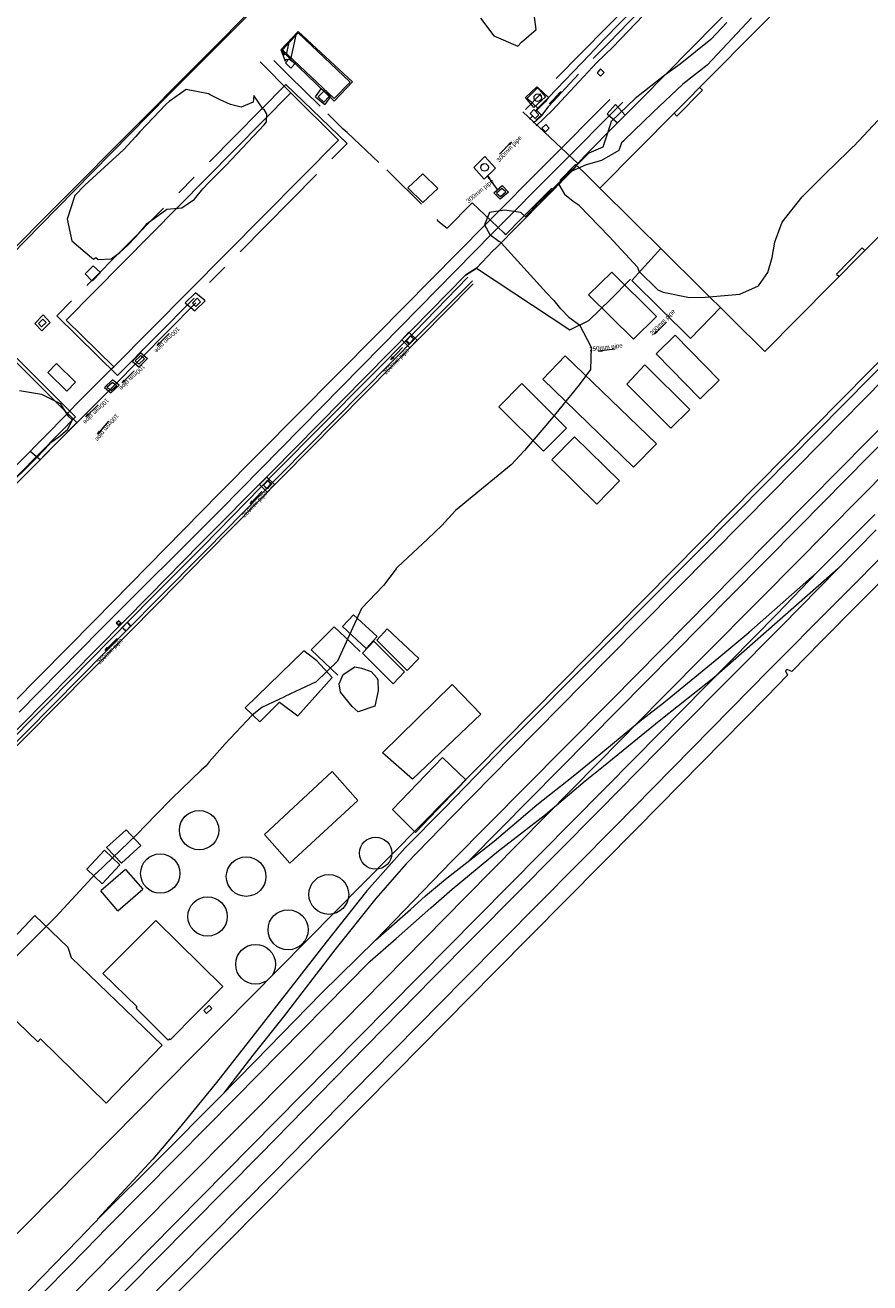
# Model space of a CAD drawing. Header units: millimetres. Extents: x -79464 to -76785, y -3788210 to -3782955.
# Tile 119 of 131: x -78899 to -78821, y -3783735 to -3783619. Entities that reach past the tile are written whole.
import ezdxf
from ezdxf.enums import TextEntityAlignment as Align
from ezdxf.lldxf.tags import DXFTag

# ---------------------------------------------------------------- set-up
doc = ezdxf.new("R2010")
doc.units = ezdxf.units.MM
doc.header["$LTSCALE"] = 8
doc.header["$MEASUREMENT"] = 0
doc.linetypes.add('CENTER', pattern=[2, 1.25, -0.25, 0.25, -0.25])
doc.linetypes.add('DASHED', pattern=[0.75, 0.5, -0.25])
for name, color, linetype in [('BUILDINGS', 7, 'Continuous'), ('CHANNEL', 7, 'Continuous'), ('CONTAINER', 7, 'Continuous'), ('DETAIL', 7, 'Continuous'), ('EDGE OF CONCRETE', 7, 'Continuous'), ('EDGE OF PAVING', 7, 'Continuous'), ('EDGE OF ROOF', 7, 'Continuous'), ('EDGE OF TAR', 7, 'Continuous'), ('FENCE', 7, 'Continuous'), ('GCONTOUR1', 7, 'Continuous'), ('GRID', 7, 'Continuous'), ('MCONTOUR1', 7, 'Continuous'), ('PIER', 7, 'Continuous'), ('SEWER MANHOLE', 7, 'Continuous'), ('SG GIS CADASTRAL', 7, 'Continuous'), ('STEPS', 7, 'Continuous'), ('STORMWATER MANHOLE', 7, 'Continuous'), ('TANKS', 7, 'Continuous'), ('TRACKS', 7, 'Continuous'), ('WALLS', 7, 'Continuous')]:
    doc.layers.add(name, color=color, linetype=linetype)
doc.styles.add('Style-Arial', font='arial.ttf')
tags = doc.linetypes.add('DASHED0', pattern=[1, 0.5, -0.5]).pattern_tags.tags
tags[6:7] = [DXFTag(74, 4), DXFTag(75, 0), DXFTag(340, '0'), DXFTag(46, 0.0), DXFTag(50, 0.0), DXFTag(44, 0.0), DXFTag(45, 0.0)]
tags[4:5] = [DXFTag(74, 4), DXFTag(75, 0), DXFTag(340, '0'), DXFTag(46, 0.0), DXFTag(50, 0.0), DXFTag(44, 0.0), DXFTag(45, 0.0)]

msp = doc.modelspace()

# ---------------------------------------------------------------- linework, layer by layer
at = {"layer": 'BUILDINGS', "color": 6, "lineweight": 15}
for p, q in [((-78846.02, -3783634.13, 7.21), (-78779.7, -3783566.95, 7.79)), ((-78764.52, -3783581.96, 7.8), (-78830.84, -3783649.13, 7.79)), ((-78874.42, -3783625.36, 5.07), (-78895.08, -3783646.26, 4.59)), ((-78870.05, -3783629.69, 4.36), (-78874.42, -3783625.36, 5.07)), ((-78890.71, -3783650.54, 5.27), (-78870.05, -3783629.69, 4.36)), ((-78830.84, -3783649.13, 7.79), (-78846.02, -3783634.13, 7.21)), ((-78840.42, -3783639.66, 3.71), (-78843.08, -3783642.61, 5.06)), ((-78844.92, -3783641.84, 5.22), (-78847.05, -3783643.93, 5.19)), ((-78844.92, -3783641.84, 5.19), (-78840.81, -3783645.91, 5.22)), ((-78843.08, -3783642.61, 5.06), (-78837.7, -3783647.93, 5.61)), ((-78842.94, -3783648, 5.22), (-78847.05, -3783643.93, 5.19)), ((-78837.7, -3783647.93, 5.61), (-78834.92, -3783645.1, 5.29)), ((-78895.08, -3783646.26, 4.59), (-78890.71, -3783650.54, 5.27)), ((-78842.94, -3783648, 5.19), (-78840.81, -3783645.91, 5.22)), ((-78840.85, -3783649.34, 5.39), (-78839.11, -3783647.63, 5.22)), ((-78835.06, -3783651.78, 5.39), (-78839.11, -3783647.63, 5.22)), ((-78899.78, -3783650.03, 4.76), (-78894.96, -3783654.83, 4.48)), ((-78895.97, -3783650.25, 3.67), (-78896.76, -3783651.07, 3.96)), ((-78894.22, -3783651.96, 3.83), (-78895.97, -3783650.25, 3.67)), ((-78849.21, -3783649.53, 5.36), (-78851.27, -3783651.67, 5.1)), ((-78840.82, -3783657.63, 4.65), (-78849.21, -3783649.53, 5.36)), ((-78840.85, -3783649.34, 5.22), (-78836.8, -3783653.49, 5.39)), ((-78896.76, -3783651.07, 3.96), (-78895.03, -3783652.77, 3.9)), ((-78841.88, -3783650.35, 4.04), (-78843.55, -3783652.13, 4.13)), ((-78837.76, -3783654.48, 4.26), (-78841.88, -3783650.35, 4.04)), ((-78895.03, -3783652.77, 3.9), (-78894.22, -3783651.96, 3.83)), ((-78853.19, -3783652.09, 5.09), (-78855.3, -3783654.22, 4.83)), ((-78849.08, -3783656.18, 4.93), (-78853.19, -3783652.09, 5.09)), ((-78851.27, -3783651.67, 5.1), (-78842.94, -3783659.76, 5.18)), ((-78843.55, -3783652.13, 4.13), (-78839.48, -3783656.19, 4.16)), ((-78835.06, -3783651.78, 5.22), (-78836.8, -3783653.49, 5.39)), ((-78894.96, -3783654.83, 4.48), (-78911.98, -3783672.08, 5.47)), ((-78855.3, -3783654.22, 4.83), (-78851.21, -3783658.3, 5.46)), ((-78839.48, -3783656.19, 4.16), (-78837.76, -3783654.48, 4.26)), ((-78851.21, -3783658.3, 5.46), (-78849.08, -3783656.18, 4.93)), ((-78850.43, -3783659.1, 5.46), (-78848.34, -3783656.97, 5.47)), ((-78844.21, -3783661.03, 5.46), (-78848.34, -3783656.97, 5.47)), ((-78842.94, -3783659.76, 5.18), (-78840.82, -3783657.63, 4.65)), ((-78850.43, -3783659.1, 5.47), (-78846.3, -3783663.16, 5.46)), ((-78844.21, -3783661.03, 5.47), (-78846.3, -3783663.16, 5.46)), ((-78891.7, -3783706.33, 8.05), (-78886.84, -3783701.47, 7.99)), ((-78886.84, -3783701.47, 7.99), (-78880.68, -3783707.53, 7.39)), ((-78888.56, -3783709.39, 4.07), (-78891.7, -3783706.33, 8.05)), ((-78880.68, -3783707.53, 7.39), (-78885.53, -3783712.44, 5.41)), ((-78888.66, -3783709.53, 7.19), (-78888.56, -3783709.39, 4.07)), ((-78885.71, -3783712.47, 7.29), (-78888.66, -3783709.53, 7.19)), ((-78885.58, -3783712.34, 7.93), (-78885.71, -3783712.47, 7.29)), ((-78885.53, -3783712.44, 5.41), (-78885.58, -3783712.34, 7.93))]:
    msp.add_line(p, q, dxfattribs=at)
at = {"layer": 'BUILDINGS', "color": 6, "linetype": 'DASHED', "lineweight": 15}
for p, q in [((-78836.58, -3783625.12, 7.47), (-78838.93, -3783627.5, 7.12)), ((-78836.58, -3783625.12, 7.47), (-78836.85, -3783624.85)), ((-78838.93, -3783627.5, 7.12), (-78839.2, -3783627.23)), ((-78824.25, -3783642.02, 5.64), (-78821.89, -3783639.61, 7.04)), ((-78821.89, -3783639.61, 7.04), (-78821.66, -3783639.84)), ((-78824.25, -3783642.02, 5.64), (-78824.03, -3783642.24))]:
    msp.add_line(p, q, dxfattribs=at)
at = {"layer": 'CHANNEL', "color": 4, "lineweight": 15}
for p, q in [((-78842.74, -3783617.47, 2.8), (-78845.59, -3783620.4, 2.82)), ((-78842.04, -3783618.24, 2.79), (-78844.84, -3783621.14, 2.8)), ((-78846.96, -3783621.86, 2.8), (-78845.59, -3783620.4, 2.82)), ((-78844.84, -3783621.14, 2.8), (-78846.29, -3783622.55, 2.83)), ((-78846.96, -3783621.86, 2.8), (-78850.73, -3783625.78, 2.85)), ((-78846.29, -3783622.55, 2.83), (-78850.36, -3783626.96, 2.83)), ((-78850.73, -3783625.78, 2.85), (-78851.05, -3783626.18, 2.83)), ((-78851.05, -3783626.18, 2.83), (-78851.94, -3783627.06, 2.85)), ((-78851.88, -3783628.38, 2.86), (-78850.36, -3783626.96, 2.83)), ((-78852.5, -3783627.78, 2.84), (-78852.2, -3783627.5))]:
    msp.add_line(p, q, dxfattribs=at)
at = {"layer": 'CHANNEL', "color": 4, "linetype": 'DASHED', "lineweight": 15}
for p, q in [((-78845.18, -3783620.76, 2.74), (-78842.42, -3783617.88, 2.75)), ((-78846.64, -3783622.19, 2.76), (-78845.18, -3783620.76, 2.74)), ((-78850.7, -3783626.59, 2.78), (-78846.64, -3783622.19, 2.76)), ((-78851.32, -3783627.42, 2.79), (-78850.7, -3783626.59, 2.78)), ((-78852.14, -3783628.08, 2.84), (-78851.87, -3783627.93, 2.81)), ((-78851.87, -3783627.93, 2.81), (-78851.32, -3783627.42, 2.79))]:
    msp.add_line(p, q, dxfattribs=at)
at = {"layer": 'CONTAINER', "color": 5, "lineweight": 15}
for p, q in [((-78869.68, -3783674.43, 4.45), (-78868.67, -3783673.34, 4.12)), ((-78866.48, -3783675.35, 4.45), (-78868.67, -3783673.34, 4.12)), ((-78870.46, -3783674.45, 4.34), (-78872.56, -3783676.58, 4.31)), ((-78870.46, -3783674.45, 4.34), (-78869.44, -3783675.41, 4.27)), ((-78869.68, -3783674.43, 4.12), (-78867.49, -3783676.45, 4.45)), ((-78866.48, -3783675.35, 4.12), (-78867.49, -3783676.45, 4.45)), ((-78866.51, -3783675.68, 4.09), (-78865.57, -3783674.63, 3.16)), ((-78863.72, -3783678.46, 4.58), (-78866.51, -3783675.68, 4.09)), ((-78865.57, -3783674.63, 3.16), (-78862.67, -3783677.37, 3.19)), ((-78867.85, -3783676.89, 3.19), (-78866.79, -3783675.78, 3.16)), ((-78863.97, -3783678.6, 3.19), (-78866.79, -3783675.78, 3.16)), ((-78867.85, -3783676.89, 3.16), (-78865.02, -3783679.71, 3.19)), ((-78862.67, -3783677.37, 3.19), (-78863.72, -3783678.46, 4.58)), ((-78863.97, -3783678.6, 3.16), (-78865.02, -3783679.71, 3.19)), ((-78891.37, -3783694.75, 4.25), (-78889.58, -3783693.13, 5.46)), ((-78888.22, -3783694.57, 4.25), (-78889.58, -3783693.13, 5.46)), ((-78891.55, -3783694.99, 5.46), (-78893.18, -3783696.73, 4.25)), ((-78891.55, -3783694.99, 4.25), (-78890.14, -3783696.35, 5.46)), ((-78891.37, -3783694.75, 5.46), (-78890, -3783696.19, 4.25)), ((-78888.22, -3783694.57, 5.46), (-78890, -3783696.19, 4.25)), ((-78891.78, -3783698.09, 4.25), (-78890.14, -3783696.35, 5.46)), ((-78891.78, -3783698.09, 5.46), (-78893.18, -3783696.73, 4.25)), ((-78889.64, -3783696.76, 4.25), (-78891.91, -3783698.73, 5.46)), ((-78889.64, -3783696.76, 5.46), (-78888.05, -3783698.59, 4.25)), ((-78890.32, -3783700.56, 4.25), (-78891.91, -3783698.73, 5.46)), ((-78890.32, -3783700.56, 5.46), (-78888.05, -3783698.59, 4.25))]:
    msp.add_line(p, q, dxfattribs=at)
at = {"layer": 'CONTAINER', "color": 5, "linetype": 'DASHED0', "lineweight": 15}
msp.add_line((-78869.44, -3783675.41, 4.27), (-78868.06, -3783676.72, 4.56), dxfattribs=at)
at = {"layer": 'CONTAINER', "color": 5, "linetype": 'DASHED', "lineweight": 15}
msp.add_line((-78872.56, -3783676.58, 4.31), (-78870.11, -3783678.89), dxfattribs=at)
at = {"layer": 'DETAIL', "color": 137, "lineweight": 15}
for p, q in [((-78873.76, -3783619.85, 3.44), (-78875.19, -3783621.41, 3.95)), ((-78868.96, -3783624.36, 3.42), (-78873.76, -3783619.85, 3.44)), ((-78875.19, -3783621.41, 3.95), (-78870.44, -3783625.87, 3.46)), ((-78870.44, -3783625.87, 3.46), (-78868.96, -3783624.36, 3.42))]:
    msp.add_line(p, q, dxfattribs=at)
at = {"layer": 'DETAIL', "color": 7, "lineweight": 15}
for p, q in [((-78874.92, -3783622.59, 2.85), (-78874.58, -3783622.23, 2.84)), ((-78874.58, -3783622.23, 2.84), (-78874.03, -3783622.66, 2.85)), ((-78874.31, -3783622.44, 2.83), (-78874.25, -3783622.49, 2.84)), ((-78874.92, -3783622.59, 2.85), (-78874.42, -3783623.07, 2.84)), ((-78874.42, -3783623.07, 2.84), (-78874.03, -3783622.66, 2.85)), ((-78845.95, -3783623.16, 3.97), (-78846.28, -3783623.5, 3.94)), ((-78845.95, -3783623.82, 3.97), (-78846.28, -3783623.5, 3.94)), ((-78845.95, -3783623.16, 3.94), (-78845.62, -3783623.48, 3.97)), ((-78845.95, -3783623.82, 3.94), (-78845.62, -3783623.48, 3.97)), ((-78871.41, -3783625.2, 2.92), (-78871.91, -3783625.73, 2.91)), ((-78871.39, -3783626.2, 2.92), (-78871.91, -3783625.73, 2.91)), ((-78871.41, -3783625.2, 2.91), (-78870.89, -3783625.68, 2.92)), ((-78871.39, -3783626.2, 2.91), (-78870.89, -3783625.68, 2.92)), ((-78852.44, -3783627.24, 2.83), (-78852.1, -3783626.9, 2.85)), ((-78851.64, -3783627.38, 2.83), (-78852.1, -3783626.9, 2.85)), ((-78852.44, -3783627.24, 2.85), (-78851.98, -3783627.72, 2.83)), ((-78851.64, -3783627.38, 2.85), (-78851.98, -3783627.72, 2.83)), ((-78851.34, -3783628.61, 3.94), (-78851, -3783628.27, 3.97)), ((-78850.68, -3783628.61, 3.94), (-78851, -3783628.27, 3.97)), ((-78851.34, -3783628.61, 3.97), (-78851.02, -3783628.95, 3.94)), ((-78850.68, -3783628.61, 3.97), (-78851.02, -3783628.95, 3.94)), ((-78897.22, -3783646.15, 2.8), (-78897.64, -3783646.57, 2.81)), ((-78897.34, -3783646.88, 2.8), (-78897.64, -3783646.57, 2.81)), ((-78897.34, -3783646.88, 2.81), (-78896.92, -3783646.47, 2.8)), ((-78897.22, -3783646.15, 2.81), (-78896.92, -3783646.47, 2.8)), ((-78890.24, -3783673.91, 2.76), (-78890.49, -3783674.11, 2.76)), ((-78890.25, -3783674.34, 2.76), (-78890.49, -3783674.11, 2.76)), ((-78890.25, -3783674.34, 2.76), (-78890.01, -3783674.14, 2.76)), ((-78890.24, -3783673.91, 2.76), (-78890.01, -3783674.14, 2.76)), ((-78870, -3783679.69, 8.51), (-78869.61, -3783678.83, 8.64)), ((-78869.61, -3783678.83, 8.64), (-78868.56, -3783678.12, 8.51)), ((-78868.56, -3783678.12, 8.51), (-78867.94, -3783678.25, 7.7)), ((-78867.94, -3783678.25, 7.7), (-78867.04, -3783678.57, 8.35)), ((-78867.04, -3783678.57, 8.35), (-78866.52, -3783679.13, 8.49)), ((-78866.52, -3783679.13, 8.49), (-78866.43, -3783679.36, 8.49)), ((-78869.87, -3783680.47, 8.37), (-78870, -3783679.69, 8.51)), ((-78866.43, -3783679.36, 8.49), (-78866.4, -3783680.35, 8.5)), ((-78868.78, -3783681.77, 8.57), (-78869.87, -3783680.47, 8.37)), ((-78866.4, -3783680.35, 8.5), (-78866.7, -3783681.75, 8.51)), ((-78868.25, -3783682.26, 8.45), (-78868.78, -3783681.77, 8.57)), ((-78866.7, -3783681.75, 8.51), (-78868.25, -3783682.26, 8.45)), ((-78876.85, -3783693.56, 3.7), (-78870.63, -3783687.75, 3.97)), ((-78870.63, -3783687.75, 3.97), (-78868.26, -3783690.43, 4.04)), ((-78868.26, -3783690.43, 4.04), (-78874.51, -3783696.18, 3.6)), ((-78874.51, -3783696.18, 3.6), (-78876.85, -3783693.56, 3.7)), ((-78903.62, -3783706.97, 5.14), (-78897.95, -3783700.99, 5.17)), ((-78897.95, -3783700.99, 5.17), (-78894.92, -3783703.92, 4.71)), ((-78894.92, -3783703.92, 4.71), (-78894.62, -3783704.86, 5.19)), ((-78894.62, -3783704.86, 5.19), (-78886.25, -3783712.92, 5.05)), ((-78897.7, -3783712.6, 5.21), (-78903.62, -3783706.97, 5.14)), ((-78882.43, -3783709.74, 4.35), (-78881.94, -3783709.27, 4.2)), ((-78882.17, -3783710, 4.4), (-78882.43, -3783709.74, 4.35)), ((-78881.68, -3783709.55, 4.15), (-78882.17, -3783710, 4.4)), ((-78881.94, -3783709.27, 4.2), (-78881.68, -3783709.55, 4.15)), ((-78897.43, -3783712.33, 5.15), (-78897.7, -3783712.6, 5.21)), ((-78891.41, -3783718.24, 5.03), (-78897.43, -3783712.33, 5.15)), ((-78886.25, -3783712.92, 5.05), (-78891.41, -3783718.24, 5.03))]:
    msp.add_line(p, q, dxfattribs=at)
msp.add_circle((-78851.73, -3783625.8, 2.85), 0.342, dxfattribs=at)
at = {"layer": 'EDGE OF CONCRETE', "color": 252, "lineweight": 15}
for p, q in [((-78830.88, -3783614.43, 3.64), (-78842.22, -3783625.92, 3.65)), ((-78875.35, -3783621.41, 2.9), (-78873.76, -3783619.7, 2.89)), ((-78873.76, -3783619.7, 2.89), (-78868.76, -3783624.35, 2.85)), ((-78870.45, -3783626.13, 2.92), (-78875.35, -3783621.41, 2.9)), ((-78870.45, -3783626.13, 2.91), (-78868.76, -3783624.35, 2.85)), ((-78851.81, -3783624.81, 2.73), (-78852.87, -3783625.79, 2.72)), ((-78851.81, -3783624.81, 2.72), (-78851.03, -3783625.72, 2.73)), ((-78872.16, -3783625.73, 6.73), (-78871.65, -3783624.99, 6.77)), ((-78872.16, -3783625.73, 6.77), (-78871.3, -3783626.44, 6.73)), ((-78870.79, -3783625.7, 6.73), (-78871.65, -3783624.99, 6.77)), ((-78870.79, -3783625.7, 6.77), (-78871.3, -3783626.44, 6.73)), ((-78852.09, -3783626.71, 2.73), (-78852.87, -3783625.79, 2.72)), ((-78852.7, -3783625.84, 2.85), (-78851.71, -3783624.86, 2.83)), ((-78852.7, -3783625.84, 2.83), (-78851.72, -3783626.76, 2.85)), ((-78852.09, -3783626.71, 2.72), (-78851.03, -3783625.72, 2.73)), ((-78850.73, -3783625.78, 2.83), (-78851.72, -3783626.76, 2.85)), ((-78850.73, -3783625.78, 2.85), (-78851.71, -3783624.86, 2.83)), ((-78842.22, -3783625.92, 3.65), (-78843.68, -3783627.4, 3.61)), ((-78851.9, -3783627.86, 2.85), (-78851.39, -3783627.4, 2.83)), ((-78844.39, -3783628.12, 3.65), (-78847.45, -3783631.21, 3.59)), ((-78843.68, -3783627.4, 3.61), (-78844.39, -3783628.12, 3.65)), ((-78857.62, -3783632.21, 2.72), (-78856.58, -3783631.21, 2.73)), ((-78855.61, -3783632.28, 2.72), (-78856.58, -3783631.21, 2.73)), ((-78847.45, -3783631.21, 3.59), (-78848.3, -3783632.12, 3.65)), ((-78863.66, -3783634.09, 2.72), (-78862.28, -3783632.8, 2.73)), ((-78860.91, -3783634.16, 2.72), (-78862.28, -3783632.8, 2.73)), ((-78857.62, -3783632.21, 2.73), (-78856.66, -3783633.29, 2.72)), ((-78855.61, -3783632.28, 2.73), (-78856.66, -3783633.29, 2.72)), ((-78848.86, -3783632.84, 3.59), (-78853.43, -3783637.46, 3.16)), ((-78848.24, -3783632.17, 3.64), (-78848.86, -3783632.84, 3.59)), ((-78848.3, -3783632.12, 3.65), (-78848.24, -3783632.17, 3.64)), ((-78855.76, -3783634.55, 2.73), (-78855.01, -3783633.88, 2.72)), ((-78854.42, -3783634.48, 2.73), (-78855.01, -3783633.88, 2.72)), ((-78863.66, -3783634.09, 2.73), (-78862.29, -3783635.45, 2.72)), ((-78860.91, -3783634.16, 2.73), (-78862.29, -3783635.45, 2.72)), ((-78855.76, -3783634.55, 2.72), (-78855.17, -3783635.14, 2.73)), ((-78854.42, -3783634.48, 2.72), (-78855.17, -3783635.14, 2.73)), ((-78853.43, -3783637.46, 3.16), (-78855.56, -3783639.61, 2.96)), ((-78855.56, -3783639.61, 2.96), (-78855.85, -3783639.87, 2.92)), ((-78855.85, -3783639.87, 2.92), (-78857.36, -3783641.46, 2.78)), ((-78893.35, -3783642.01, 2.76), (-78892.6, -3783641.25, 2.71)), ((-78892.74, -3783642.62, 2.77), (-78893.35, -3783642.01, 2.76)), ((-78891.92, -3783641.87, 2.71), (-78892.66, -3783642.63, 2.76)), ((-78892.6, -3783641.25, 2.71), (-78891.92, -3783641.87, 2.71)), ((-78857.36, -3783641.46, 2.78), (-78848.78, -3783647.14, 2.94)), ((-78892.66, -3783642.63, 2.76), (-78892.74, -3783642.62, 2.77)), ((-78845.03, -3783644.36, 3.24), (-78843.2, -3783642.5, 5.47)), ((-78847.03, -3783646.29, 3.05), (-78845.03, -3783644.36, 3.24)), ((-78897.96, -3783646.55, 2.79), (-78897.21, -3783645.77, 2.71)), ((-78897.96, -3783646.55, 2.71), (-78897.32, -3783647.25, 2.79)), ((-78896.56, -3783646.47, 2.71), (-78897.32, -3783647.25, 2.79)), ((-78896.56, -3783646.47, 2.79), (-78897.21, -3783645.77, 2.71)), ((-78848.78, -3783647.14, 2.94), (-78847.03, -3783646.29, 3.05)), ((-78864.23, -3783648.06, 2.73), (-78863.57, -3783647.37, 2.72)), ((-78862.82, -3783648.09, 2.73), (-78863.57, -3783647.37, 2.72)), ((-78864.23, -3783648.06, 2.72), (-78863.48, -3783648.79, 2.73)), ((-78862.82, -3783648.09, 2.72), (-78863.48, -3783648.79, 2.73)), ((-78894.96, -3783654.83, 4.48), (-78894.75, -3783655.02, 2.93)), ((-78894.1, -3783655.67, 2.94), (-78897.46, -3783659.1, 2.95)), ((-78894.75, -3783655.02, 2.93), (-78894.1, -3783655.67, 2.94)), ((-78897.46, -3783659.1, 2.95), (-78898.38, -3783658.32, 3.1))]:
    msp.add_line(p, q, dxfattribs=at)
at = {"layer": 'EDGE OF CONCRETE', "color": 252, "linetype": 'DASHED', "lineweight": 15}
for p, q in [((-78851.88, -3783626.91), (-78851.72, -3783626.76, 2.85)), ((-78851.39, -3783627.4, 2.83), (-78851.88, -3783626.91))]:
    msp.add_line(p, q, dxfattribs=at)
at = {"layer": 'EDGE OF PAVING', "color": 1, "linetype": 'DASHED0', "lineweight": 25}
for p, q in [((-78863.04, -3783647.33, 2.72), (-78858.17, -3783642.31, 2.76)), ((-78857.74, -3783642.63, 2.77), (-78862.76, -3783647.67, 2.72)), ((-78875.8, -3783660.21, 2.72), (-78863.04, -3783647.33, 2.72)), ((-78862.76, -3783647.67, 2.72), (-78875.43, -3783660.51, 2.73)), ((-78882.51, -3783667.06, 2.76), (-78875.8, -3783660.21, 2.72)), ((-78875.43, -3783660.51, 2.73), (-78882.22, -3783667.39, 2.75)), ((-78887.2, -3783671.77, 2.74), (-78882.51, -3783667.06, 2.76)), ((-78882.22, -3783667.39, 2.75), (-78886.81, -3783672.02, 2.74)), ((-78896.69, -3783681.38, 2.76), (-78887.2, -3783671.77, 2.74)), ((-78886.81, -3783672.02, 2.74), (-78896.21, -3783681.56, 2.76)), ((-78905.19, -3783689.93, 2.73), (-78896.69, -3783681.38, 2.76)), ((-78896.21, -3783681.56, 2.76), (-78904.86, -3783690.29, 2.74))]:
    msp.add_line(p, q, dxfattribs=at)
at = {"layer": 'EDGE OF PAVING', "color": 1, "lineweight": 25}
for p, q in [((-78862.55, -3783647.86, 2.76), (-78857.67, -3783642.91, 2.78)), ((-78875.19, -3783660.66, 2.77), (-78862.55, -3783647.86, 2.76)), ((-78882.13, -3783667.69, 2.78), (-78875.19, -3783660.66, 2.77)), ((-78886.51, -3783672.15, 2.78), (-78882.13, -3783667.69, 2.78)), ((-78895.95, -3783681.7, 2.79), (-78886.51, -3783672.15, 2.78)), ((-78904.67, -3783690.49, 2.78), (-78895.95, -3783681.7, 2.79))]:
    msp.add_line(p, q, dxfattribs=at)
at = {"layer": 'EDGE OF ROOF', "color": 1, "linetype": 'CENTER', "lineweight": 15}
for p, q in [((-78786.83, -3783559.97, 8.27), (-78853.09, -3783627.11, 8.3)), ((-78874.88, -3783624.6, 5.81), (-78895.95, -3783645.85, 5.78)), ((-78869.25, -3783630.01, 5.89), (-78874.88, -3783624.6, 5.81)), ((-78853.09, -3783627.11, 2.87), (-78848.06, -3783631.83)), ((-78890.35, -3783651.33, 5.87), (-78869.25, -3783630.01, 5.89)), ((-78895.95, -3783645.85, 5.78), (-78890.35, -3783651.33, 5.87)), ((-78900.11, -3783649.27, 5.91), (-78894.21, -3783655.15, 6.01)), ((-78894.21, -3783655.15, 6.01), (-78895.63, -3783656.58, 6)), ((-78895.63, -3783656.58, 6), (-78907.13, -3783668.22, 5.99))]:
    msp.add_line(p, q, dxfattribs=at)
at = {"layer": 'EDGE OF TAR', "color": 5, "lineweight": 25}
for p, q in [((-78858.36, -3783642.13, 2.77), (-78863.24, -3783647.08, 2.77)), ((-78858.36, -3783642.13, 2.77), (-78857.36, -3783641.46, 2.78)), ((-78863.24, -3783647.08, 2.77), (-78876.17, -3783660.19, 2.76)), ((-78876.17, -3783660.19, 2.76), (-78882.79, -3783666.85, 2.77)), ((-78882.79, -3783666.85, 2.77), (-78887.42, -3783671.57, 2.77)), ((-78887.42, -3783671.57, 2.77), (-78896.98, -3783681.26, 2.78)), ((-78896.98, -3783681.26, 2.78), (-78905.39, -3783689.77, 2.77))]:
    msp.add_line(p, q, dxfattribs=at)
at = {"layer": 'FENCE', "color": 216, "lineweight": 15}
for p, q in [((-78877.24, -3783622.49, 5.04), (-78874.44, -3783625.35, 4.18)), ((-78874.58, -3783623.78, 3.93), (-78875.99, -3783622.39, 3.81)), ((-78874.58, -3783623.78, 4.26), (-78871.73, -3783626.59, 3.81)), ((-78871.02, -3783627.29, 4.25), (-78869.61, -3783628.68, 3.81)), ((-78871.02, -3783627.29, 4.48), (-78871.02, -3783627.29, 3.81)), ((-78869.25, -3783629.01, 4.34), (-78869.61, -3783628.68, 4.37)), ((-78869.25, -3783629.01, 4.02), (-78866.34, -3783631.76, 4.37)), ((-78865.61, -3783632.44, 3.97), (-78865.26, -3783632.77, 4.37)), ((-78865.61, -3783632.44, 3.85), (-78865.61, -3783632.44, 4.37)), ((-78849.71, -3783633.41, 4.58), (-78848.26, -3783631.95, 4.56)), ((-78848.26, -3783631.95, 4.93), (-78847.5, -3783632.65, 4.59)), ((-78849.71, -3783633.41, 4.6), (-78849.71, -3783633.41, 4.56)), ((-78853.24, -3783636.94, 4.58), (-78850.42, -3783634.11, 4.56)), ((-78860.06, -3783637.81, 4.41), (-78857.75, -3783635.48, 4.6)), ((-78857.75, -3783635.48, 4.55), (-78854.86, -3783638.24, 4.44)), ((-78860.9, -3783637.12, 4.4), (-78860.06, -3783637.81, 4.67)), ((-78853.24, -3783636.94, 4.57), (-78854.69, -3783638.4, 4.56)), ((-78854.86, -3783638.24, 4.58), (-78854.69, -3783638.4, 4.44)), ((-78890.86, -3783650.67, 4.73), (-78893.68, -3783653.5, 4.52)), ((-78890.86, -3783650.67, 19.72), (-78890.71, -3783650.54, 4.52)), ((-78893.68, -3783653.5, 4.78), (-78894.2, -3783654.02, 4.52)), ((-78894.91, -3783654.78, 4.75), (-78894.97, -3783654.83, 4.75)), ((-78894.91, -3783654.78, -8.76), (-78894.96, -3783654.83, 4.75))]:
    msp.add_line(p, q, dxfattribs=at)
at = {"layer": 'FENCE', "color": 216, "linetype": 'DASHED', "lineweight": 15}
for p, q in [((-78865.26, -3783632.77, 3.94), (-78860.9, -3783637.12, 4.67)), ((-78847.5, -3783632.65, 4.68), (-78846.02, -3783634.13, 7.21)), ((-78894.2, -3783654.02, 4.77), (-78894.91, -3783654.78, 4.75))]:
    msp.add_line(p, q, dxfattribs=at)
at = {"layer": 'FENCE', "color": 216, "lineweight": 0}
msp.add_point((-78894.91, -3783654.78, 4.75), dxfattribs=at)
at = {"layer": 'GCONTOUR1', "color": 252, "lineweight": 9}
for points, elevation in [([(-78832.09, -3783618.47), (-78834.74, -3783621.31), (-78836.15, -3783622.8), (-78838.4, -3783624.56), (-78841.13, -3783627.12), (-78843.82, -3783629.74), (-78843.83, -3783629.76), (-78844.03, -3783629.95), (-78844.26, -3783630.65), (-78845.88, -3783631.57), (-78847.28, -3783631.98), (-78848.59, -3783632.55), (-78849.27, -3783633.22), (-78849.79, -3783633.78), (-78849.27, -3783634.67), (-78848.48, -3783635.3), (-78847.93, -3783635.68), (-78847.91, -3783635.7), (-78845.17, -3783638.56), (-78842.55, -3783641.38), (-78842.45, -3783641.74), (-78840.68, -3783643.47), (-78840.21, -3783643.69), (-78837.78, -3783644.17), (-78836.34, -3783644.13), (-78833.15, -3783643.85), (-78831.42, -3783643.09), (-78830.57, -3783641.88), (-78830.19, -3783640.5), (-78829.92, -3783639.08), (-78829.88, -3783638.91), (-78829.27, -3783637.24), (-78827.41, -3783634.91), (-78825.32, -3783632.8), (-78823.18, -3783630.74), (-78822.73, -3783630.3), (-78822.68, -3783630.25), (-78820.47, -3783627.9)], 3.5), ([(-78874.59, -3783620.69), (-78875.26, -3783621.41), (-78875.08, -3783621.9), (-78875.01, -3783621.81), (-78874.84, -3783621.83), (-78874.62, -3783620.85), (-78874.59, -3783620.69)], 3.5), ([(-78892.56, -3783640.64), (-78892.56, -3783640.64), (-78892.36, -3783640.48), (-78892.14, -3783640.68), (-78890.96, -3783640.61), (-78890.14, -3783640.03), (-78889.4, -3783639.35), (-78888.7, -3783638.62), (-78888.02, -3783637.85), (-78887.63, -3783637.38), (-78885.82, -3783636.05), (-78884.44, -3783635.94), (-78883.29, -3783635.12), (-78882.53, -3783634.19), (-78881.96, -3783633.59), (-78880.38, -3783632), (-78876.89, -3783628.31), (-78876.66, -3783628.01), (-78876.63, -3783627.32), (-78876.68, -3783627.26), (-78876.89, -3783626.89), (-78876.97, -3783626.85), (-78877.82, -3783625.59), (-78877.89, -3783626.22), (-78879, -3783626.67), (-78879.97, -3783626.41), (-78880.91, -3783626.01), (-78881.83, -3783625.53), (-78882, -3783625.44), (-78884.05, -3783625.04), (-78885.61, -3783626.14), (-78885.88, -3783626.38), (-78888.31, -3783628.95), (-78888.67, -3783629.36), (-78889.79, -3783630.55), (-78893.37, -3783633.85), (-78894.29, -3783634.8), (-78895, -3783636.96), (-78894.57, -3783638.97), (-78893.35, -3783639.99), (-78892.56, -3783640.64)], 2.5)]:
    msp.add_lwpolyline(points, dxfattribs=dict(at, elevation=elevation))
at = {"layer": 'GRID', "color": 7, "lineweight": 15}
for p, q in [((-78863.78, -3783648.13, 2.76), (-78863.4, -3783647.71, 2.76)), ((-78863.13, -3783647.98, 2.76), (-78863.4, -3783647.71, 2.76)), ((-78863.78, -3783648.13, 2.76), (-78863.52, -3783648.4, 2.76)), ((-78863.13, -3783647.98, 2.76), (-78863.52, -3783648.4, 2.76)), ((-78876.95, -3783661.43, 2.76), (-78876.56, -3783661, 2.76)), ((-78876.95, -3783661.43, 2.76), (-78876.61, -3783661.75, 2.76)), ((-78876.21, -3783661.32, 2.76), (-78876.61, -3783661.75, 2.76)), ((-78876.21, -3783661.32, 2.76), (-78876.56, -3783661, 2.76)), ((-78889.45, -3783674.04, 2.76), (-78889.9, -3783674.5, 2.76)), ((-78889.58, -3783674.82, 2.76), (-78889.9, -3783674.5, 2.76)), ((-78889.58, -3783674.82, 2.76), (-78889.14, -3783674.36, 2.76)), ((-78889.45, -3783674.04, 2.76), (-78889.14, -3783674.36, 2.76))]:
    msp.add_line(p, q, dxfattribs=at)
at = {"layer": 'MCONTOUR1', "color": 8, "lineweight": 9, "elevation": 3}
for points in [[(-78856.99, -3783618.48), (-78855.78, -3783620.12), (-78853.55, -3783621.07), (-78853.22, -3783620.69), (-78851.88, -3783619.53), (-78852.18, -3783617.23)], [(-78834.36, -3783618.88), (-78835.83, -3783620.44), (-78838.64, -3783622.71), (-78840.04, -3783623.74), (-78842.77, -3783625.88), (-78844.99, -3783628), (-78845.27, -3783628.87), (-78845.74, -3783630.34), (-78845.75, -3783630.35), (-78847.03, -3783630.91), (-78850.03, -3783633.86), (-78851.55, -3783635.36), (-78851.59, -3783635.4), (-78852.85, -3783636.75), (-78853.29, -3783636.36), (-78854.8, -3783636.14), (-78856.15, -3783636.37), (-78856.62, -3783637.48), (-78856.14, -3783638.39), (-78855.31, -3783638.99), (-78855.1, -3783639.12), (-78855.09, -3783639.13), (-78851.21, -3783643.45), (-78850.97, -3783643.71), (-78850.96, -3783643.72), (-78850.26, -3783644.44), (-78849.63, -3783645.2), (-78849.62, -3783645.21), (-78848.88, -3783645.97), (-78847.88, -3783646.7), (-78846.82, -3783648.75), (-78846.87, -3783650.78), (-78847.92, -3783652.19), (-78848.04, -3783652.35), (-78850.45, -3783655.33), (-78852.96, -3783658.23), (-78854.16, -3783659.57), (-78854.16, -3783659.57), (-78859.3, -3783663.76), (-78859.3, -3783663.76), (-78860.55, -3783665.14), (-78861.83, -3783666.35), (-78864.62, -3783668.98), (-78864.73, -3783669.1), (-78864.73, -3783669.11), (-78865.91, -3783670.65), (-78867.93, -3783672.77), (-78870.13, -3783677.6), (-78870.13, -3783677.6), (-78872.11, -3783679.5), (-78874.99, -3783680.87), (-78875, -3783680.88), (-78877.1, -3783681.88), (-78877.99, -3783682.59), (-78880.47, -3783685.21), (-78881.93, -3783686.88), (-78882.22, -3783687.23), (-78882.67, -3783687.62), (-78885.41, -3783690.28), (-78886.82, -3783691.71), (-78888.61, -3783693.58), (-78888.61, -3783693.58), (-78892.34, -3783697.12), (-78892.35, -3783697.12), (-78896.02, -3783701.13), (-78900.92, -3783705.98)], [(-78873.91, -3783619.89), (-78875.34, -3783621.41), (-78874.96, -3783622.43), (-78874.79, -3783622.25), (-78874.44, -3783622.29), (-78874.21, -3783621.32), (-78874, -3783620.34), (-78873.91, -3783619.89)], [(-78899.38, -3783652.71), (-78897.35, -3783653.05), (-78895.62, -3783653.92), (-78894.93, -3783655.04), (-78894.52, -3783655.43), (-78894.99, -3783656.37), (-78895.76, -3783657.01), (-78896.58, -3783657.61), (-78896.62, -3783657.64), (-78896.63, -3783657.65), (-78897.76, -3783658.85), (-78900.97, -3783662.05)]]:
    msp.add_lwpolyline(points, dxfattribs=at)
at = {"layer": 'PIER', "color": 7, "lineweight": 15}
for p, q in [((-78814.51, -3783664.52, 3.05), (-78825.69, -3783675.83, 3.06)), ((-78825.69, -3783675.83, 3.06), (-78828.36, -3783678.55, 3.05)), ((-78828.76, -3783678.91, 3.05), (-78830.69, -3783680.9, 3.06)), ((-78828.79, -3783678.39, 3.07), (-78828.95, -3783678.51, 3.07)), ((-78828.95, -3783678.51, 3.07), (-78828.76, -3783678.91, 3.05)), ((-78828.53, -3783678.51, 3.06), (-78828.79, -3783678.39, 3.07)), ((-78828.36, -3783678.55, 3.05), (-78828.53, -3783678.51, 3.06)), ((-78830.69, -3783680.9, 3.06), (-78842.6, -3783692.96, 3.05)), ((-78842.6, -3783692.96, 3.05), (-78855.68, -3783706.19, 3.07)), ((-78855.68, -3783706.19, 3.07), (-78864.77, -3783715.41, 3.06)), ((-78864.77, -3783715.41, 3.06), (-78886.61, -3783737.43, 3.05))]:
    msp.add_line(p, q, dxfattribs=at)
at = {"layer": 'SEWER MANHOLE', "color": 45, "lineweight": 15}
for p, q in [((-78884.13, -3783644.67, 2.73), (-78883.18, -3783643.75, 2.72)), ((-78883.04, -3783644.24, 2.68), (-78883.48, -3783644.69, 2.46)), ((-78882.3, -3783644.49, 2.73), (-78883.18, -3783643.75, 2.72)), ((-78883.04, -3783644.24, 2.46), (-78882.73, -3783644.56, 2.68)), ((-78884.13, -3783644.67, 2.72), (-78883.24, -3783645.4, 2.73)), ((-78883.17, -3783645.01, 2.68), (-78883.48, -3783644.69, 2.46)), ((-78882.3, -3783644.49, 2.72), (-78883.24, -3783645.4, 2.73)), ((-78883.17, -3783645.01, 2.46), (-78882.73, -3783644.56, 2.68)), ((-78888.22, -3783649.26, 2.72), (-78889.02, -3783650.06, 2.73)), ((-78888.4, -3783650.59, 2.72), (-78889.02, -3783650.06, 2.73)), ((-78888.22, -3783649.5, 3.28), (-78888.74, -3783650, 3.32)), ((-78888.39, -3783650.3, 3.28), (-78888.74, -3783650, 3.32)), ((-78888.4, -3783650.59, 2.73), (-78887.6, -3783649.79, 2.72)), ((-78888.39, -3783650.3, 3.32), (-78887.87, -3783649.81, 3.28)), ((-78888.22, -3783649.26, 2.73), (-78887.6, -3783649.79, 2.72)), ((-78888.22, -3783649.5, 3.32), (-78887.87, -3783649.81, 3.28)), ((-78891.57, -3783652.45, 2.73), (-78890.81, -3783651.74, 2.72)), ((-78891.57, -3783652.45, 2.72), (-78890.98, -3783652.93, 2.73)), ((-78891.34, -3783652.41, 3.32), (-78890.85, -3783651.99, 3.28)), ((-78891.34, -3783652.41, 3.28), (-78890.92, -3783652.71, 3.32)), ((-78890.22, -3783652.22, 2.72), (-78890.98, -3783652.93, 2.73)), ((-78890.43, -3783652.29, 3.28), (-78890.92, -3783652.71, 3.32)), ((-78890.43, -3783652.29, 3.32), (-78890.85, -3783651.99, 3.28)), ((-78890.22, -3783652.22, 2.73), (-78890.81, -3783651.74, 2.72))]:
    msp.add_line(p, q, dxfattribs=at)
for points in [[(-78883.15, -3783644.66), (-78890.8, -3783652.39), (-78916.58, -3783678.19), (-78923.21, -3783685.62), (-78930.57, -3783680.36)], [(-78839.89, -3783646.43), (-78841, -3783647.53), (-78840.81, -3783647.26), (-78840.74, -3783647.34), (-78841, -3783647.53)], [(-78885.62, -3783647.48), (-78886.71, -3783648.6), (-78886.53, -3783648.33), (-78886.46, -3783648.41), (-78886.71, -3783648.6)], [(-78844.6, -3783648.93), (-78846.15, -3783649.12), (-78845.84, -3783649.02), (-78845.83, -3783649.13), (-78846.15, -3783649.12)], [(-78888.82, -3783650.92), (-78889.93, -3783652.02), (-78889.74, -3783651.76), (-78889.67, -3783651.84), (-78889.93, -3783652.02)], [(-78892.15, -3783654.03), (-78893.26, -3783655.13), (-78893.07, -3783654.87), (-78893, -3783654.95), (-78893.26, -3783655.13)], [(-78891.2, -3783655.53), (-78892.19, -3783656.74), (-78892.03, -3783656.45), (-78891.96, -3783656.52), (-78892.19, -3783656.74)]]:
    msp.add_lwpolyline(points, dxfattribs=at)
at = {"layer": 'SG GIS CADASTRAL', "color": 7, "lineweight": 18}
for p, q in [((-79025.52, -3783765.96), (-78799.36, -3783538.62)), ((-78754.21, -3783583.08), (-78937.33, -3783768.43))]:
    msp.add_line(p, q, dxfattribs=at)
at = {"layer": 'STEPS', "color": 7, "linetype": 'DASHED0', "lineweight": 15}
for p, q in [((-78844.59, -3783626.43, 2.79), (-78845.34, -3783627.27, 2.81)), ((-78844.59, -3783626.43, 2.79), (-78843.68, -3783627.4, 3.61)), ((-78845.34, -3783627.27, 2.81), (-78844.39, -3783628.12, 3.65))]:
    msp.add_line(p, q, dxfattribs=at)
at = {"layer": 'STORMWATER MANHOLE', "color": 216, "lineweight": 15}
for p, q in [((-78863.88, -3783648.15, 4.6), (-78863.43, -3783647.71, 4.69)), ((-78863.09, -3783648.04, 4.6), (-78863.43, -3783647.71, 4.69)), ((-78863.88, -3783648.15, 4.69), (-78863.54, -3783648.48, 4.6)), ((-78863.09, -3783648.04, 4.69), (-78863.54, -3783648.48, 4.6)), ((-78877.31, -3783661.38, 2.72), (-78876.64, -3783660.68, 2.73)), ((-78877.31, -3783661.38, 2.73), (-78876.6, -3783662.07, 2.72)), ((-78876.94, -3783661.43, 4.69), (-78876.52, -3783660.99, 4.6)), ((-78876.94, -3783661.43, 4.6), (-78876.68, -3783661.73, 4.69)), ((-78876.26, -3783661.29, 4.6), (-78876.68, -3783661.73, 4.69)), ((-78875.93, -3783661.37, 2.72), (-78876.64, -3783660.68, 2.73)), ((-78875.93, -3783661.37, 2.73), (-78876.6, -3783662.07, 2.72)), ((-78876.26, -3783661.29, 4.69), (-78876.52, -3783660.99, 4.6)), ((-78890.47, -3783674.1, 6.77), (-78890.25, -3783673.89, 6.73)), ((-78890.47, -3783674.1, 6.73), (-78890.29, -3783674.3, 6.77)), ((-78890.07, -3783674.09, 6.73), (-78890.29, -3783674.3, 6.77)), ((-78890.07, -3783674.09, 6.77), (-78890.25, -3783673.89, 6.73)), ((-78889.48, -3783674.06, 4.69), (-78889.92, -3783674.51, 4.6)), ((-78889.6, -3783674.84, 4.69), (-78889.92, -3783674.51, 4.6)), ((-78889.6, -3783674.84, 4.6), (-78889.16, -3783674.39, 4.69)), ((-78889.48, -3783674.06, 4.6), (-78889.16, -3783674.39, 4.69))]:
    msp.add_line(p, q, dxfattribs=at)
for points in [[(-78850.68, -3783626.36), (-78849.59, -3783625.24), (-78849.77, -3783625.51), (-78849.84, -3783625.43), (-78849.59, -3783625.24)], [(-78855.23, -3783630.99), (-78854.14, -3783629.87), (-78854.32, -3783630.14), (-78854.39, -3783630.06), (-78854.14, -3783629.87)], [(-78855.42, -3783634.24), (-78856.36, -3783632.99), (-78856.12, -3783633.22), (-78856.21, -3783633.27), (-78856.36, -3783632.99)], [(-78864.15, -3783648.77), (-78865.22, -3783649.91), (-78865.04, -3783649.63), (-78864.97, -3783649.71), (-78865.22, -3783649.91)], [(-78877.09, -3783662.02), (-78878.18, -3783663.14), (-78877.99, -3783662.87), (-78877.92, -3783662.95), (-78878.18, -3783663.14)], [(-78890.4, -3783675.52), (-78891.51, -3783676.62), (-78891.32, -3783676.35), (-78891.25, -3783676.43), (-78891.51, -3783676.62)]]:
    msp.add_lwpolyline(points, dxfattribs=at)
msp.add_lwpolyline([(-78855.16, -3783634.89), (-78854.67, -3783634.46), (-78855.04, -3783634.15), (-78855.53, -3783634.58)], close=True, dxfattribs=at)
msp.add_circle((-78856.62, -3783632.21, 3.29), 0.35, dxfattribs=at)
at = {"layer": 'TANKS', "color": 7, "lineweight": 15}
for p, q in [((-78873.23, -3783676.66, 4.8), (-78878.64, -3783681.91, 4.66)), ((-78872.05, -3783677.57, 5.01), (-78873.23, -3783676.66, 4.8)), ((-78870.63, -3783679.12, 5.18), (-78872.05, -3783677.57, 5.01)), ((-78873.77, -3783682.63, 5.16), (-78870.63, -3783679.12, 5.18)), ((-78865.99, -3783686.05, 5.64), (-78859.61, -3783679.75, 3.63)), ((-78859.61, -3783679.75, 3.63), (-78856.96, -3783682.47, 3.78)), ((-78877.28, -3783683.19, 4.78), (-78875.48, -3783681.38, 4.71)), ((-78875.48, -3783681.38, 4.71), (-78873.77, -3783682.63, 5.16)), ((-78878.64, -3783681.91, 4.66), (-78877.28, -3783683.19, 4.78)), ((-78856.96, -3783682.47, 3.78), (-78863.24, -3783688.47, 6.81)), ((-78863.24, -3783688.47, 6.81), (-78865.99, -3783686.05, 5.64)), ((-78860.49, -3783686.46, 6.11), (-78865.07, -3783691.26, 6.07)), ((-78858.34, -3783688.52, 6.16), (-78860.49, -3783686.46, 6.11)), ((-78862.96, -3783693.35, 6.15), (-78858.34, -3783688.52, 6.16)), ((-78865.07, -3783691.26, 6.07), (-78862.96, -3783693.35, 6.15))]:
    msp.add_line(p, q, dxfattribs=at)
for centre, radius in [((-78882.86, -3783693.15, 3.07), 1.81), ((-78866.63, -3783695.27, 3.22), 1.48), ((-78886.43, -3783697.14, 3.07), 1.81), ((-78878.54, -3783697.42, 3.15), 1.82), ((-78870.94, -3783699.06, 3.27), 1.83), ((-78882.08, -3783701.09, 3.11), 1.81), ((-78874.68, -3783702.31, 3.24), 1.84), ((-78877.67, -3783705.48, 3.17), 1.83)]:
    msp.add_circle(centre, radius, dxfattribs=at)
at = {"layer": 'TRACKS', "color": 216, "lineweight": 15}
for p, q in [((-78845.11, -3783625.98, 2.79), (-78856.54, -3783637.46, 2.8)), ((-78855.9, -3783638.27, 2.79), (-78843.9, -3783626.21, 2.79)), ((-78856.54, -3783637.46, 2.8), (-78866.55, -3783647.6, 2.79)), ((-78866.08, -3783648.64, 2.78), (-78855.9, -3783638.27, 2.79)), ((-78812.25, -3783642.47, 3.28), (-78826.1, -3783656.52, 3.3)), ((-78866.55, -3783647.6, 2.79), (-78880.98, -3783662.17, 2.8)), ((-78880.89, -3783663.71, 2.8), (-78866.08, -3783648.64, 2.78)), ((-78810.41, -3783650.73, 3.17), (-78822.86, -3783663.37, 3.18)), ((-78819.81, -3783651.6, 3.28), (-78825.67, -3783657.54, 3.28)), ((-78826.82, -3783662.83, 3.25), (-78818.47, -3783654.38, 3.23)), ((-78826.1, -3783656.52, 3.3), (-78833.37, -3783663.89, 3.28)), ((-78819.18, -3783656.62, 3.23), (-78827.67, -3783665.23, 3.22)), ((-78825.67, -3783657.54, 3.28), (-78832.73, -3783664.69, 3.26)), ((-78880.98, -3783662.17, 2.8), (-78892.49, -3783673.88, 2.79)), ((-78833.54, -3783669.64, 3.23), (-78826.82, -3783662.83, 3.25)), ((-78880.89, -3783663.71, 2.8), (-78891.95, -3783674.73, 2.79)), ((-78833.37, -3783663.89, 3.28), (-78845.97, -3783676.58, 3.29)), ((-78822.86, -3783663.37, 3.18), (-78827.36, -3783667.97, 3.2)), ((-78826.03, -3783669.44, 3.17), (-78820.74, -3783664.14, 3.16)), ((-78832.73, -3783664.69, 3.26), (-78845.25, -3783677.34, 3.27)), ((-78827.67, -3783665.23, 3.22), (-78834.02, -3783671.63, 3.22)), ((-78830.45, -3783678.4, 3.1), (-78818.56, -3783666.45, 3.1)), ((-78820.62, -3783665.52, 3.14), (-78829.36, -3783674.42, 3.13)), ((-78827.36, -3783667.97, 3.2), (-78840.38, -3783681.07, 3.19)), ((-78844.98, -3783681.24, 3.23), (-78833.54, -3783669.64, 3.23)), ((-78835.55, -3783679.1, 3.16), (-78824.14, -3783669.1, 3.15)), ((-78832.32, -3783674.96, 3.17), (-78826.03, -3783669.44, 3.17)), ((-78829.76, -3783673.29, 3.14), (-78826.03, -3783669.44, 3.17)), ((-78834.02, -3783671.63, 3.22), (-78846.96, -3783684.74, 3.23)), ((-78842.77, -3783686.49, 3.15), (-78829.76, -3783673.29, 3.14)), ((-78900.03, -3783681.49, 2.8), (-78892.49, -3783673.88, 2.79)), ((-78829.36, -3783674.42, 3.13), (-78838.78, -3783683.92, 3.15)), ((-78891.95, -3783674.73, 2.79), (-78899.4, -3783682.31, 2.79)), ((-78835.08, -3783677.26, 3.17), (-78832.32, -3783674.96, 3.17)), ((-78845.97, -3783676.58, 3.29), (-78854.63, -3783685.26, 3.3)), ((-78845.25, -3783677.34, 3.27), (-78854.05, -3783686.24, 3.28)), ((-78840.18, -3783681.43, 3.18), (-78835.08, -3783677.26, 3.17)), ((-78844.67, -3783692.86, 3.12), (-78830.45, -3783678.4, 3.1)), ((-78840.4, -3783682.96, 3.17), (-78835.55, -3783679.1, 3.16)), ((-78849.33, -3783685.61, 3.25), (-78844.98, -3783681.24, 3.23)), ((-78840.38, -3783681.07, 3.19), (-78846.18, -3783686.95, 3.18)), ((-78842.18, -3783682.99, 3.18), (-78840.18, -3783681.43, 3.18)), ((-78846.63, -3783686.68, 3.19), (-78842.18, -3783682.99, 3.18)), ((-78845.68, -3783687.27, 3.17), (-78840.4, -3783682.96, 3.17)), ((-78846.96, -3783684.74, 3.23), (-78857.96, -3783695.89, 3.22)), ((-78838.78, -3783683.92, 3.15), (-78846.12, -3783691.37, 3.15)), ((-78854.63, -3783685.26, 3.3), (-78860.3, -3783691.13, 3.3)), ((-78859.62, -3783696.01, 3.26), (-78849.33, -3783685.61, 3.25)), ((-78854.05, -3783686.24, 3.28), (-78859.64, -3783691.92, 3.3)), ((-78846.18, -3783686.95, 3.18), (-78858.34, -3783699.29, 3.19)), ((-78857.26, -3783701.16, 3.16), (-78842.77, -3783686.49, 3.15)), ((-78848.48, -3783688.17, 3.21), (-78846.63, -3783686.68, 3.19)), ((-78847.38, -3783688.6, 3.19), (-78845.68, -3783687.27, 3.17)), ((-78851.8, -3783690.82, 3.21), (-78848.48, -3783688.17, 3.21)), ((-78851.02, -3783691.71, 3.2), (-78847.38, -3783688.6, 3.19)), ((-78860.3, -3783691.13, 3.3), (-78863.94, -3783694.8, 3.29)), ((-78846.12, -3783691.37, 3.15), (-78861.38, -3783706.77, 3.14)), ((-78855.73, -3783694.15, 3.23), (-78851.8, -3783690.82, 3.21)), ((-78855.34, -3783695.05, 3.21), (-78851.02, -3783691.71, 3.2)), ((-78859.64, -3783691.92, 3.3), (-78863.84, -3783696.25, 3.28)), ((-78858.51, -3783706.85, 3.11), (-78844.67, -3783692.86, 3.12)), ((-78860.2, -3783697.65, 3.24), (-78855.73, -3783694.15, 3.23)), ((-78863.94, -3783694.8, 3.29), (-78867.43, -3783698.74, 3.3)), ((-78859.59, -3783698.59, 3.23), (-78855.34, -3783695.05, 3.21)), ((-78859.62, -3783696.01, 3.26), (-78866.66, -3783703.26, 3.24)), ((-78863.84, -3783696.25, 3.28), (-78866.6, -3783699.44, 3.27)), ((-78862.04, -3783699.2, 3.24), (-78860.2, -3783697.65, 3.24)), ((-78867.43, -3783698.74, 3.3), (-78871.19, -3783703.45, 3.3)), ((-78861.56, -3783700.28, 3.24), (-78859.59, -3783698.59, 3.23)), ((-78858.34, -3783699.29, 3.19), (-78873.35, -3783714.54, 3.21)), ((-78866.6, -3783699.44, 3.27), (-78870.38, -3783704.16, 3.27)), ((-78863.43, -3783700.43, 3.25), (-78862.04, -3783699.2, 3.24)), ((-78866.66, -3783703.26, 3.24), (-78863.43, -3783700.43, 3.25)), ((-78864.76, -3783703.11, 3.25), (-78861.56, -3783700.28, 3.24)), ((-78873.49, -3783717.56, 3.18), (-78857.26, -3783701.16, 3.16)), ((-78871.19, -3783703.45, 3.3), (-78873.88, -3783706.92, 3.28)), ((-78871.6, -3783708.14, 3.25), (-78866.66, -3783703.26, 3.24)), ((-78867.15, -3783705.21, 3.24), (-78864.76, -3783703.11, 3.25)), ((-78870.38, -3783704.16, 3.27), (-78875.13, -3783710.33, 3.27)), ((-78879.55, -3783717.8, 3.24), (-78867.15, -3783705.21, 3.24)), ((-78873.88, -3783706.92, 3.28), (-78878.27, -3783712.52, 3.28)), ((-78861.38, -3783706.77, 3.14), (-78870.45, -3783716.01, 3.16)), ((-78866.98, -3783715.44, 3.12), (-78858.51, -3783706.85, 3.11)), ((-78877.71, -3783714.4, 3.25), (-78871.6, -3783708.14, 3.25)), ((-78875.13, -3783710.33, 3.27), (-78877.93, -3783713.85, 3.25)), ((-78878.27, -3783712.52, 3.28), (-78881.25, -3783716.34, 3.27)), ((-78877.93, -3783713.85, 3.25), (-78880.56, -3783717.28, 3.25)), ((-78881.03, -3783717.75, 3.24), (-78877.71, -3783714.4, 3.25)), ((-78873.35, -3783714.54, 3.21), (-78879.55, -3783720.77, 3.2)), ((-78870.45, -3783716.01, 3.16), (-78877.26, -3783722.98, 3.16)), ((-78875.91, -3783724.54, 3.12), (-78866.98, -3783715.44, 3.12)), ((-78881.25, -3783716.34, 3.27), (-78884.7, -3783720.55, 3.27)), ((-78886.52, -3783723.31, 3.25), (-78881.03, -3783717.75, 3.24)), ((-78884.89, -3783723.18, 3.23), (-78879.55, -3783717.8, 3.24)), ((-78878.05, -3783722.17, 3.17), (-78873.49, -3783717.56, 3.18)), ((-78879.55, -3783720.77, 3.2), (-78888.85, -3783730.14, 3.2)), ((-78884.7, -3783720.55, 3.27), (-78887.12, -3783723.4, 3.27)), ((-78887.32, -3783731.58, 3.17), (-78878.05, -3783722.17, 3.17)), ((-78877.26, -3783722.98, 3.16), (-78886.78, -3783732.59, 3.16)), ((-78887.12, -3783723.4, 3.27), (-78892.2, -3783728.93, 3.26)), ((-78891.85, -3783728.59, 3.27), (-78886.52, -3783723.31, 3.25)), ((-78891.37, -3783729.74, 3.24), (-78884.89, -3783723.18, 3.23)), ((-78884.92, -3783733.63, 3.12), (-78875.91, -3783724.54, 3.12)), ((-78893.94, -3783730.78, 3.26), (-78891.85, -3783728.59, 3.27)), ((-78893.28, -3783731.71, 3.24), (-78891.37, -3783729.74, 3.24)), ((-78888.85, -3783730.14, 3.2), (-78900.46, -3783741.93, 3.2)), ((-78899.51, -3783736.48, 3.29), (-78893.94, -3783730.78, 3.26)), ((-78899.27, -3783743.7, 3.16), (-78887.32, -3783731.58, 3.17)), ((-78898.63, -3783737.17, 3.24), (-78893.28, -3783731.71, 3.24)), ((-78886.78, -3783732.59, 3.16), (-78898.68, -3783744.63, 3.16)), ((-78896.54, -3783745.36, 3.11), (-78884.92, -3783733.63, 3.12))]:
    msp.add_line(p, q, dxfattribs=at)
at = {"layer": 'TRACKS', "color": 216, "lineweight": 0}
for p in [(-78832.32, -3783674.96, 3.17), (-78870.45, -3783716.01, 3.16)]:
    msp.add_point(p, dxfattribs=at)
at = {"layer": 'WALLS', "color": 252, "lineweight": 15}
for p, q in [((-78878.08, -3783617.94, 2.69), (-78880.77, -3783620.64, 2.73)), ((-78880.77, -3783620.64, 2.73), (-78885.69, -3783625.53, 2.58)), ((-78885.69, -3783625.53, 2.58), (-78892.7, -3783632.68, 2.62)), ((-78892.7, -3783632.68, 2.62), (-78897.46, -3783637.54, 2.62)), ((-78897.46, -3783637.54, 2.62), (-78913.56, -3783653.83, 2.63))]:
    msp.add_line(p, q, dxfattribs=at)

# ---------------------------------------------------------------- texts
at = {"layer": 'SEWER MANHOLE', "color": 1, "style": 'Style-Arial'}
for s, rotation, p in [('200mm pipe', 46, (-78841.11, -3783647.77, 3.23)), ('100mm pipe', 226, (-78884.96, -3783646.75, 2.96)), ('250mm pipe', 7, (-78846.94, -3783649.25, 3.02)), ('100mm pipe', 225, (-78888.15, -3783650.21, 2.96)), ('100mm pipe', 225, (-78891.47, -3783653.32, 2.95)), ('100mm pipe', 231, (-78890.61, -3783654.74, 2.96))]:
    msp.add_text(s, height=0.4, rotation=rotation, dxfattribs=at).set_placement(p, align=Align.BOTTOM_LEFT)
at = {"layer": 'STORMWATER MANHOLE', "color": 1, "style": 'Style-Arial'}
for s, rotation, p in [('300mm pipe', 47, (-78855.18, -3783631.85, 2.82)), ('300mm pipe', 40, (-78858.02, -3783635.61, 2.82)), ('250mm pipe', 46, (-78865.59, -3783651.36, 2.77)), ('250mm pipe', 46, (-78878.59, -3783664.51, 2.78)), ('250mm pipe', 46, (-78891.89, -3783678.02, 2.79))]:
    msp.add_text(s, height=0.4, rotation=rotation, dxfattribs=at).set_placement(p, align=Align.BOTTOM_LEFT)

doc.saveas('drawing.dxf')
